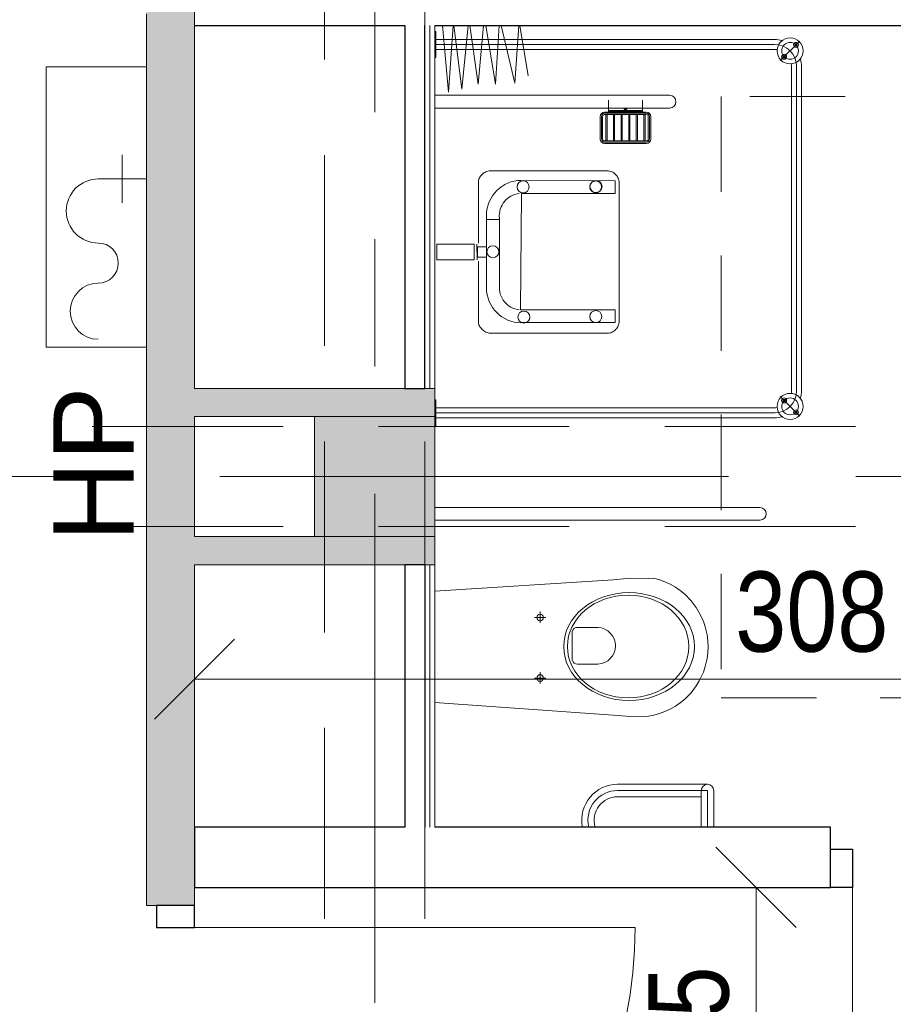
# Model space of a CAD drawing. Header units: centimetres. Extents: x -1631 to 1829, y -257 to 3158.
# Tile 73 of 128: x 499 to 717, y 757 to 1002. Entities that reach past the tile are written whole.
import ezdxf

# ---------------------------------------------------------------- set-up
doc = ezdxf.new("R2010")
doc.units = ezdxf.units.CM
for name, pattern in [('Oś', [222.25, 127, -31.75, 31.75, -31.75]), ('Ponad', [39.688, 23.813, -15.875]), ('Ukryte', [71.438, 47.625, -23.813])]:
    doc.linetypes.add(name, pattern=pattern)
for name, color, linetype, lineweight in [('A-ANNO-DIMS', 211, 'Continuous', 13), ('A-ANNO-DIMS-100', 211, 'Continuous', 13), ('A-DETL-GENF', 92, 'Continuous', 9), ('A-DETL-HDLN', 90, 'Ukryte', 9), ('A-DETL-MEDM', 33, 'Continuous', 13), ('A-DOOR', 31, 'Continuous', 13), ('A-FLOR-OVHD', 1, 'Ponad', 9), ('A-WALL', 113, 'Continuous', 13), ('A-WALL-FNSH', 113, 'Continuous', 13), ('A-WALL-PATT', 111, 'Continuous', 13), ('G-ANNO-TEXT', 231, 'Continuous', 13), ('P-SANR-FIXT', 6, 'Continuous', 9), ('S-COLS', 52, 'Continuous', 13), ('S-GRID', 1, 'Continuous', 13)]:
    doc.layers.add(name, color=color, linetype=linetype, lineweight=lineweight)
doc.styles.add('Arial Narrow_5', font='ARIALN.TTF', dxfattribs={"height": 20})
doc.styles.add('Arial_10', font='arial.ttf', dxfattribs={"height": 20})
doc.dimstyles.new('Diagonal_1_100__0__wewnętrzne_1', dxfattribs={"dimscale": 30.48, "dimtxt": 20.468619, "dimasz": 0.656168, "dimexe": 0.164042, "dimexo": 0.0625, "dimgap": 0.032808, "dimtad": 1, "dimdec": 0, "dimdsep": 46, "dimtxsty": 'Arial Narrow_5', "dimblk1": 'OBLIQUE', "dimblk2": 'OBLIQUE', "dimsah": 1, "dimcen": 0.09, "dimazin": 0, "dimtfac": 1, "dimtdec": 4, "dimtix": 1, "dimtmove": 0, "dimatfit": 3, "dimfxl": 0.164042, "dimfxlon": 1, "dimtvp": 1, "dimtolj": 1, "dimtzin": 0, "dimarcsym": 2})

# ---------------------------------------------------------------- blocks, each defined once
blk = doc.blocks.new('M_Concrete-Square-Column - 300 x 300mm-1794508-5_piętro III __10_50 m_ - stan projektowany')
at = {"layer": 'S-COLS', "lineweight": 9}
blk.add_hatch(color=254, dxfattribs=at).paths.add_polyline_path([(15, -15), (15, 15), (-15, 15), (-15, -15)], flags=0)
for p, q in [((15, 15), (-15, 15)), ((-15, 15), (-15, -15)), ((15, -15), (15, 15)), ((-15, -15), (15, -15))]:
    blk.add_line(p, q, dxfattribs=at)
blk = doc.blocks.new('DRZWI 1S - automatyczna etykieta - Drzwi 90 _łazienkowe_-2364279-5_piętro III __10_50 m_ - stan projektowany')
at = {"layer": 'A-DETL-GENF'}
for p, q in [((-50.5, 7.5), (-50.5, -2)), ((-45, 7.5), (-50.5, 7.5)), ((-45, -2), (-45, 7.5)), ((50.5, 7.5), (45, 7.5)), ((45, 7.5), (45, -2)), ((50.5, -2), (50.5, 7.5)), ((-50.5, -2), (-45, -2)), ((45, -2), (50.5, -2))]:
    blk.add_line(p, q, dxfattribs=at)
at = {"layer": 'A-DETL-MEDM', "lineweight": 25}
for p, q in [((-45, 7.5), (-50.5, 7.5)), ((-50.5, 7.5), (-50.5, -2)), ((-45, -2), (-45, 7.5)), ((45, -2), (45, 7.5)), ((45, 7.5), (50.5, 7.5)), ((50.5, 7.5), (50.5, -2)), ((-50.5, -2), (-45, -2)), ((50.5, -2), (45, -2))]:
    blk.add_line(p, q, dxfattribs=at)
at = {"layer": 'A-DOOR'}
blk.add_line((45, 7.5), (45, 97.5), dxfattribs=at)
blk.add_arc((45, 7.5), 90, 90, 180, dxfattribs=at)
blk = doc.blocks.new('miska ustępowa dla N_35_5x54 wisząca koło narożna - Type 1-2357504-5_piętro III __10_50 m_ - stan projektowany')
at = {"layer": 'P-SANR-FIXT'}
for p, q in [((-1.4, -3.75), (-4.56, -48.31)), ((29.22, -48.31), (26.4, -3.75)), ((44.09, -84.95), (44.09, -3.75)), ((47.21, -84.95), (47.21, -3.75)), ((4.69, -28.65), (4.69, -31.45)), ((19.8, -28.65), (19.8, -31.45)), ((3.32, -30.06), (6.14, -30.06)), ((18.43, -30.06), (21.25, -30.06)), ((16.4, -38.08), (9.09, -38.08)), ((8.17, -39.35), (8.17, -44.47)), ((17.32, -44.47), (17.32, -39.35)), ((-4.56, -48.31), (-4.88, -52.64)), ((29.58, -52.64), (29.22, -48.31)), ((-24.94, -49.38), (-24.94, -70.25)), ((-23.38, -49.38), (-23.38, -71.81)), ((-21.82, -49.38), (-21.82, -71.81)), ((-4.88, -52.64), (-4.82, -57.07)), ((29.53, -57.07), (29.58, -52.64)), ((-4.82, -57.07), (-4.57, -58.43)), ((-4.57, -58.43), (-4.19, -59.84)), ((29.19, -59.84), (29.57, -58.43)), ((29.57, -58.43), (29.53, -57.07)), ((-4.19, -59.84), (-3.69, -61.21)), ((-3.69, -61.21), (-3.07, -62.53)), ((28.07, -62.53), (28.69, -61.21)), ((28.69, -61.21), (29.19, -59.84)), ((-3.07, -62.53), (-2.34, -63.8)), ((-2.34, -63.8), (-1.51, -65.01)), ((26.51, -65.01), (27.34, -63.8)), ((27.34, -63.8), (28.07, -62.53)), ((-1.51, -65.01), (-0.58, -66.14)), ((-0.58, -66.14), (1.02, -67.71)), ((23.98, -67.71), (25.58, -66.14)), ((25.58, -66.14), (26.51, -65.01)), ((1.02, -67.71), (2.75, -69.02)), ((22.25, -69.02), (23.98, -67.71)), ((-32.54, -70.25), (-23.38, -70.25)), ((2.75, -69.02), (4.01, -69.78)), ((4.01, -69.78), (6.13, -70.8)), ((6.13, -70.8), (7.56, -71.26)), ((17.44, -71.26), (18.87, -70.8)), ((18.87, -70.8), (20.99, -69.78)), ((20.99, -69.78), (22.25, -69.02)), ((-23.38, -71.81), (-32.54, -71.81)), ((-23.38, -73.37), (-32.54, -73.37)), ((7.56, -71.26), (9.56, -71.73)), ((9.56, -71.73), (11.02, -71.92)), ((11.02, -71.92), (12.5, -72)), ((12.5, -72), (13.98, -71.92)), ((13.98, -71.92), (15.44, -71.73)), ((15.44, -71.73), (17.44, -71.26))]:
    blk.add_line(p, q, dxfattribs=at)
for centre in [(4.69, -30.06), (19.8, -30.06)]:
    blk.add_circle(centre, 0.825, dxfattribs=at)
for centre, radius, start, end in [((9.34, -39.23), 1.17, 102.2339, 185.8899), ((16.15, -39.23), 1.17, 354.1101, 77.7661), ((-30.79, -49.38), 8.97, 0, 99.9996), ((-30.79, -49.38), 7.41, 0, 102.1327), ((-30.79, -49.38), 5.85, 0, 105.4382), ((12.74, -44.25), 4.58, 182.8022, 357.1978), ((-23.38, -71.81), 1.56, 0, 90), ((-23.38, -71.81), 1.56, 270, 0), ((45.65, -84.95), 1.56, 180, 360)]:
    blk.add_arc(centre, radius, start, end, dxfattribs=at)
for centre, major_axis, ratio in [((12.55, -52.26), (0, 16.33), 0.823529), ((12.55, -52.01), (0, 15.16), 0.845174)]:
    blk.add_ellipse(centre, major_axis=major_axis, ratio=ratio, dxfattribs=at)
blk = doc.blocks.new('brodzik natryskowy dla N - Type 1-V8-5_piętro III __10_50 m_ - stan projektowany')
at = {"layer": 'P-SANR-FIXT'}
for p, q in [((-35.25, 90), (-40.13, 94.88)), ((47.11, 95.3), (-33.8, 95.3)), ((-33.8, 94.05), (47.11, 94.05)), ((48.56, 90), (53.43, 94.88)), ((47.11, 92.8), (-33.8, 92.8)), ((-40.55, 4.05), (-40.55, 88.55)), ((-39.3, 3.75), (-39.3, 88.55)), ((-38.05, 4.05), (-38.05, 88.55)), ((51.36, 4.05), (51.36, 88.55)), ((52.61, 3.75), (52.61, 88.75)), ((53.86, 4.05), (53.86, 88.55)), ((-26.61, 3.95), (-26.61, 62.35)), ((-23.41, 62.35), (-23.41, 3.95)), ((-22.41, 56.55), (-22.41, 46.15)), ((-22.11, 56.55), (-22.11, 46.15)), ((-21.81, 56.55), (-21.81, 46.15)), ((-15.71, 57.65), (-21.31, 57.65)), ((-15.71, 57.35), (-21.31, 57.35)), ((-15.71, 57.05), (-21.31, 57.05)), ((-15.21, 46.15), (-15.21, 56.55)), ((-14.91, 46.15), (-14.91, 56.55)), ((-14.61, 46.15), (-14.61, 56.55)), ((-22.41, 55.6), (-25.41, 55.6)), ((-22.81, 55.6), (-22.81, 47.1)), ((-22.61, 55.6), (-22.61, 47.1)), ((-21.81, 56.25), (-15.21, 56.25)), ((-21.81, 55.95), (-15.21, 55.95)), ((-21.81, 54.35), (-15.21, 54.35)), ((-21.81, 54.05), (-15.21, 54.05)), ((-21.81, 52.45), (-15.21, 52.45)), ((-21.81, 52.15), (-15.21, 52.15)), ((-21.81, 50.55), (-15.21, 50.55)), ((-21.81, 50.25), (-15.21, 50.25)), ((-6.67, 49.06), (-6.44, 49.24)), ((-6.44, 49.24), (-6.2, 49.39)), ((-6.2, 49.39), (-5.95, 49.52)), ((-5.95, 49.52), (-5.69, 49.63)), ((-5.69, 49.63), (-5.41, 49.71)), ((-5.41, 49.71), (-5.13, 49.76)), ((-5.13, 49.76), (29.82, 49.76)), ((29.82, 49.76), (30.1, 49.76)), ((30.1, 49.76), (30.38, 49.71)), ((30.38, 49.71), (30.65, 49.64)), ((30.65, 49.64), (30.92, 49.53)), ((30.92, 49.53), (31.17, 49.41)), ((31.17, 49.41), (31.41, 49.26)), ((31.41, 49.26), (31.64, 49.09)), ((-22.41, 47.1), (-25.41, 47.1)), ((-21.81, 48.65), (-15.21, 48.65)), ((-21.81, 48.35), (-15.21, 48.35)), ((-21.81, 46.75), (-15.21, 46.75)), ((-7.74, 47.12), (-7.7, 47.39)), ((-7.74, 46.84), (-7.74, 47.12)), ((-7.74, 17.3), (-7.74, 46.84)), ((-7.7, 47.39), (-7.62, 47.66)), ((-7.62, 47.66), (-7.52, 47.93)), ((-7.52, 47.93), (-7.4, 48.18)), ((-7.4, 48.18), (-7.25, 48.42)), ((-7.25, 48.42), (-7.07, 48.65)), ((-7.07, 48.65), (-6.88, 48.86)), ((-6.88, 48.86), (-6.67, 49.06)), ((-5.29, 48.78), (-5.37, 25.35)), ((-2.15, 48.78), (-5.29, 48.78)), ((-2.15, 25.38), (-2.15, 48.78)), ((26.92, 48.78), (30.07, 48.78)), ((26.92, 48.78), (26.92, 25.18)), ((30.07, 25.38), (30.07, 48.78)), ((31.64, 49.09), (31.85, 48.89)), ((31.85, 48.89), (32.05, 48.68)), ((32.05, 48.68), (32.22, 48.46)), ((32.22, 48.46), (32.38, 48.21)), ((32.38, 48.21), (32.51, 47.96)), ((32.51, 47.96), (32.61, 47.69)), ((32.61, 47.69), (32.69, 47.42)), ((32.69, 47.42), (32.74, 47.13)), ((32.74, 47.13), (32.74, 17.61)), ((-21.81, 46.45), (-15.21, 46.45)), ((-21.31, 45.65), (-15.71, 45.65)), ((-21.31, 45.35), (-15.71, 45.35)), ((-21.31, 45.05), (-15.71, 45.05)), ((-5.21, 44.19), (-5.18, 44.33)), ((-5.18, 44.33), (-5.13, 44.46)), ((-5.13, 44.46), (-5.07, 44.59)), ((-5.07, 44.59), (-4.99, 44.71)), ((-4.99, 44.71), (-4.91, 44.83)), ((-4.91, 44.83), (-4.81, 44.93)), ((-4.81, 44.93), (-4.71, 45.02)), ((-4.71, 45.02), (-4.6, 45.11)), ((-4.6, 45.11), (-4.48, 45.18)), ((-4.48, 45.18), (-4.35, 45.24)), ((-4.35, 45.24), (-4.21, 45.29)), ((-4.21, 45.29), (-4.07, 45.33)), ((-4.07, 45.33), (-3.93, 45.35)), ((-3.93, 45.35), (-3.78, 45.36)), ((-3.78, 45.36), (-3.63, 45.35)), ((-3.63, 45.35), (-3.48, 45.33)), ((-3.48, 45.33), (-3.34, 45.29)), ((-3.34, 45.29), (-3.21, 45.24)), ((-3.21, 45.24), (-3.08, 45.18)), ((-3.08, 45.18), (-2.96, 45.11)), ((-2.96, 45.11), (-2.85, 45.02)), ((-2.85, 45.02), (-2.74, 44.93)), ((-2.74, 44.93), (-2.65, 44.83)), ((-2.65, 44.83), (-2.56, 44.71)), ((-2.56, 44.71), (-2.49, 44.59)), ((-2.49, 44.59), (-2.43, 44.46)), ((-2.43, 44.46), (-2.38, 44.33)), ((-2.38, 44.33), (-2.34, 44.19)), ((-5.24, 43.9), (-5.23, 44.04)), ((-5.23, 43.75), (-5.24, 43.9)), ((-5.23, 44.04), (-5.21, 44.19)), ((-5.21, 43.6), (-5.23, 43.75)), ((-5.18, 43.46), (-5.21, 43.6)), ((-5.13, 43.33), (-5.18, 43.46)), ((-5.07, 43.2), (-5.13, 43.33)), ((-4.99, 43.08), (-5.07, 43.2)), ((-4.91, 42.96), (-4.99, 43.08)), ((-4.81, 42.86), (-4.91, 42.96)), ((-4.71, 42.77), (-4.81, 42.86)), ((-4.6, 42.68), (-4.71, 42.77)), ((-4.48, 42.61), (-4.6, 42.68)), ((-4.35, 42.55), (-4.48, 42.61)), ((-4.21, 42.5), (-4.35, 42.55)), ((-4.07, 42.46), (-4.21, 42.5)), ((-3.93, 42.44), (-4.07, 42.46)), ((-3.78, 42.43), (-3.93, 42.44)), ((-3.48, 42.46), (-3.63, 42.44)), ((-3.34, 42.5), (-3.48, 42.46)), ((-3.21, 42.55), (-3.34, 42.5)), ((-3.08, 42.61), (-3.21, 42.55)), ((-2.96, 42.68), (-3.08, 42.61)), ((-2.85, 42.77), (-2.96, 42.68)), ((-2.74, 42.86), (-2.85, 42.77)), ((-2.65, 42.96), (-2.74, 42.86)), ((-2.56, 43.08), (-2.65, 42.96)), ((-2.49, 43.2), (-2.56, 43.08)), ((-2.43, 43.33), (-2.49, 43.2)), ((-2.38, 43.46), (-2.43, 43.33)), ((-2.34, 43.6), (-2.38, 43.46)), ((-2.34, 44.19), (-2.32, 44.04)), ((-2.32, 43.75), (-2.34, 43.6)), ((-2.32, 44.04), (-2.31, 43.9)), ((-2.31, 43.9), (-2.32, 43.75)), ((-44, 24.94), (-31.46, 27.07)), ((-29.67, 23.75), (-44, 24.7)), ((-5.37, 25.35), (-5.32, 24.46)), ((26.92, 25.18), (-2.15, 25.38)), ((-2.03, 24.3), (-2.11, 24.85)), ((26.8, 24.3), (26.88, 24.85)), ((30.15, 25.35), (30.1, 24.46)), ((-44, 20.28), (-29.67, 23.75)), ((-5.32, 24.46), (-5.19, 23.6)), ((-5.19, 23.6), (-4.98, 22.76)), ((-4.98, 22.76), (-4.68, 21.97)), ((-1.89, 23.76), (-2.03, 24.3)), ((-1.71, 23.26), (-1.89, 23.76)), ((-1.47, 22.77), (-1.71, 23.26)), ((-1.19, 22.31), (-1.47, 22.77)), ((-0.87, 21.89), (-1.19, 22.31)), ((25.65, 21.89), (25.96, 22.31)), ((25.96, 22.31), (26.24, 22.77)), ((26.24, 22.77), (26.48, 23.26)), ((26.48, 23.26), (26.66, 23.76)), ((26.66, 23.76), (26.8, 24.3)), ((29.75, 22.76), (29.46, 21.97)), ((29.97, 23.6), (29.75, 22.76)), ((30.1, 24.46), (29.97, 23.6)), ((-29.41, 18.89), (-44, 19.82)), ((-4.68, 21.97), (-4.32, 21.2)), ((-4.32, 21.2), (-3.88, 20.49)), ((-3.88, 20.49), (-3.38, 19.82)), ((-3.38, 19.82), (-2.82, 19.2)), ((-0.51, 21.49), (-0.87, 21.89)), ((-0.12, 21.13), (-0.51, 21.49)), ((0.31, 20.81), (-0.12, 21.13)), ((0.76, 20.54), (0.31, 20.81)), ((1.25, 20.3), (0.76, 20.54)), ((1.76, 20.11), (1.25, 20.3)), ((2.29, 19.98), (1.76, 20.11)), ((2.84, 19.89), (2.29, 19.98)), ((3.4, 19.86), (2.84, 19.89)), ((4.41, 19.87), (3.4, 19.86)), ((3.78, 19.87), (21.37, 19.87)), ((4.41, 16.64), (4.41, 19.87)), ((21.37, 19.87), (21.94, 19.89)), ((21.94, 19.89), (22.49, 19.98)), ((22.49, 19.98), (23.02, 20.11)), ((23.02, 20.11), (23.53, 20.3)), ((23.53, 20.3), (24.01, 20.54)), ((24.01, 20.54), (24.47, 20.81)), ((24.47, 20.81), (24.89, 21.13)), ((24.89, 21.13), (25.29, 21.49)), ((25.29, 21.49), (25.65, 21.89)), ((28.16, 19.82), (27.59, 19.2)), ((28.66, 20.49), (28.16, 19.82)), ((29.09, 21.2), (28.66, 20.49)), ((29.46, 21.97), (29.09, 21.2)), ((-44, 16.46), (-29.41, 18.89)), ((-7.7, 17.03), (-7.74, 17.3)), ((-2.82, 19.2), (-2.2, 18.64)), ((-2.2, 18.64), (-1.53, 18.13)), ((-1.53, 18.13), (-0.81, 17.7)), ((-0.81, 17.7), (-0.05, 17.33)), ((-0.05, 17.33), (0.75, 17.04)), ((24.83, 17.33), (24.03, 17.04)), ((25.59, 17.7), (24.83, 17.33)), ((26.31, 18.13), (25.59, 17.7)), ((26.98, 18.64), (26.31, 18.13)), ((27.59, 19.2), (26.98, 18.64)), ((32.74, 17.33), (32.68, 17.06)), ((32.74, 17.61), (32.74, 17.33)), ((-29.41, 14.55), (-44, 15.88)), ((-7.62, 16.76), (-7.7, 17.03)), ((-7.51, 16.5), (-7.62, 16.76)), ((-7.38, 16.25), (-7.51, 16.5)), ((-7.23, 16), (-7.38, 16.25)), ((-7.05, 15.77), (-7.23, 16)), ((-6.85, 15.56), (-7.05, 15.77)), ((-6.64, 15.36), (-6.85, 15.56)), ((-6.41, 15.18), (-6.64, 15.36)), ((-6.17, 15.02), (-6.41, 15.18)), ((-5.92, 14.89), (-6.17, 15.02)), ((-5.66, 14.78), (-5.92, 14.89)), ((-5.39, 14.7), (-5.66, 14.78)), ((0.75, 17.04), (1.58, 16.82)), ((1.58, 16.82), (2.44, 16.69)), ((2.44, 16.69), (4.41, 16.64)), ((22.33, 16.69), (3.78, 16.64)), ((11.19, 16.69), (13.8, 16.69)), ((11.19, 14.42), (11.19, 16.69)), ((13.8, 16.69), (13.8, 14.42)), ((23.2, 16.82), (22.33, 16.69)), ((24.03, 17.04), (23.2, 16.82)), ((30.62, 14.78), (30.14, 14.63)), ((30.87, 14.89), (30.62, 14.78)), ((31.12, 15.03), (30.87, 14.89)), ((31.36, 15.19), (31.12, 15.03)), ((31.59, 15.37), (31.36, 15.19)), ((31.81, 15.57), (31.59, 15.37)), ((32.01, 15.79), (31.81, 15.57)), ((32.19, 16.02), (32.01, 15.79)), ((32.35, 16.27), (32.19, 16.02)), ((32.49, 16.52), (32.35, 16.27)), ((32.6, 16.79), (32.49, 16.52)), ((32.68, 17.06), (32.6, 16.79)), ((-44, 12.5), (-29.41, 14.55)), ((-5.12, 14.65), (-5.39, 14.7)), ((-4.84, 14.63), (-5.12, 14.65)), ((10.32, 14.63), (-4.84, 14.63)), ((10.54, 13.54), (14.45, 13.54)), ((10.54, 4.27), (10.54, 13.54)), ((14.44, 14.29), (10.55, 14.26)), ((13.8, 14.42), (11.19, 14.42)), ((14.45, 4.27), (14.45, 13.54)), ((30.14, 14.63), (14.73, 14.63)), ((30.36, 14.7), (30.1, 14.65)), ((-28.14, 10.46), (-44, 12.07)), ((-44, 8.54), (-28.14, 10.46)), ((-27.37, 7.14), (-44, 8.35)), ((-44, 5.67), (-27.37, 7.14)), ((-42.55, 4.05), (-42.55, 3.75)), ((-36.05, 4.05), (-42.55, 4.05)), ((-36.05, 3.75), (-36.05, 4.05)), ((14.45, 4.27), (10.54, 4.27)), ((49.36, 4.05), (49.36, 3.75)), ((55.86, 4.05), (49.36, 4.05)), ((55.86, 3.75), (55.86, 4.05))]:
    blk.add_line(p, q, dxfattribs=at)
for centre, radius in [((-37.69, 92.44), 3.25), ((-39.18, 93.92), 0.62), ((-37.69, 92.44), 2.1), ((-39.18, 93.92), 0.32), ((51, 92.44), 3.25), ((51, 92.44), 2.1), ((52.48, 93.92), 0.62), ((52.48, 93.92), 0.32), ((-36.21, 90.95), 0.62), ((-36.21, 90.95), 0.32), ((49.51, 90.95), 0.62), ((49.51, 90.95), 0.32), ((-3.85, 43.99), 1.5), ((28.59, 43.93), 1.5), ((-3.77, 25.8), 1.5), ((28.71, 25.99), 1.5), ((12.42, 18.25), 1.5)]:
    blk.add_circle(centre, radius, dxfattribs=at)
for centre, radius, start, end in [((-33.8, 88.55), 5.5, 90, 180), ((-33.8, 88.55), 6.75, 90, 106.4965), ((47.11, 88.55), 6.75, 73.5035, 90), ((47.11, 88.55), 5.5, 0, 90), ((-33.8, 88.55), 4.25, 90, 98.8511), ((47.11, 88.55), 4.25, 81.1489, 90), ((-33.8, 88.55), 6.75, 163.5035, 180), ((-33.8, 88.55), 4.25, 171.1489, 180), ((47.11, 88.55), 4.25, 0, 8.8511), ((47.11, 88.55), 6.75, 0, 16.4965), ((-25.01, 62.35), 1.6, 0, 180), ((-21.31, 56.55), 1.1, 90, 180), ((-21.31, 56.55), 0.8, 90, 180), ((-21.31, 56.55), 0.5, 90, 180), ((-15.71, 56.55), 1.1, 0, 90), ((-15.71, 56.55), 0.8, 0, 90), ((-15.71, 56.55), 0.5, 0, 90), ((-21.31, 46.15), 1.1, 180, 270), ((-21.31, 46.15), 0.8, 180, 270), ((-21.31, 46.15), 0.5, 180, 270), ((-15.71, 46.15), 0.5, 270, 0), ((-15.71, 46.15), 0.8, 270, 0), ((-15.71, 46.15), 1.1, 270, 0)]:
    blk.add_arc(centre, radius, start, end, dxfattribs=at)
blk.add_ellipse((-23.14, 51.35), major_axis=(0, 0.325), ratio=0.224951, dxfattribs=at)
blk = doc.blocks.new('HYDRANT_PPOZ_SZAFKA_NASCIENNA - SUPRON 3-V11-5_piętro III __10_50 m_ - stan projektowany')
at = {"layer": 'P-SANR-FIXT'}
for p, q in [((47.5, 31), (-22.5, 31)), ((-22.5, 31), (-22.5, 6)), ((-22.5, 6), (-22.5, 31)), ((-22.5, 31), (47.5, 31)), ((47.5, 6), (47.5, 31)), ((47.5, 31), (47.5, 6)), ((19.5, 6), (19.5, 18)), ((19.5, 12), (13.5, 12)), ((19.5, 12), (25.5, 12))]:
    blk.add_line(p, q, dxfattribs=at)
for centre, radius, start, end in [((-13.5, 18), 7, 0, 180), ((11.5, 18), 8, 360, 180), ((-1.5, 18), 5, 180, 360)]:
    blk.add_arc(centre, radius, start, end, dxfattribs=at)
blk = doc.blocks.new('DRZWI 1S - automatyczna etykieta - Drzwi 110-2387946-5_piętro III __10_50 m_ - stan projektowany')
at = {"layer": 'A-DETL-GENF'}
for p, q in [((-60.5, 3.5), (-55, 3.5)), ((-60.5, -6), (-60.5, 3.5)), ((-55, 3.5), (-55, -6)), ((55, 3.5), (60.5, 3.5)), ((55, -6), (55, 3.5)), ((60.5, 3.5), (60.5, -6)), ((-55, -6), (-60.5, -6)), ((60.5, -6), (55, -6))]:
    blk.add_line(p, q, dxfattribs=at)
at = {"layer": 'A-DETL-MEDM', "lineweight": 25}
for p, q in [((-60.5, -6), (-60.5, 3.5)), ((-60.5, 3.5), (-55, 3.5)), ((-55, 3.5), (-55, -6)), ((55, 3.5), (55, -6)), ((60.5, 3.5), (55, 3.5)), ((60.5, -6), (60.5, 3.5)), ((-55, -6), (-60.5, -6)), ((55, -6), (60.5, -6))]:
    blk.add_line(p, q, dxfattribs=at)
at = {"layer": 'A-DOOR'}
blk.add_line((55, -6), (55, -116), dxfattribs=at)
blk.add_arc((55, -6), 110, 180, 270, dxfattribs=at)
blk = doc.blocks.new('DIMBLOCK152-5_piętro III __10_50 m_ - stan projektowany')
at = {"layer": 'A-ANNO-DIMS-100', "transparency": 16777216}
for p, q in [((682.57, 785.83), (672.57, 795.83)), ((677.57, 785.83), (687.57, 785.83)), ((682.57, 785.83), (677.57, 785.83)), ((682.57, 720.83), (682.57, 785.83)), ((682.57, 785.83), (692.57, 775.83)), ((682.57, 720.83), (672.57, 730.83)), ((677.57, 720.83), (687.57, 720.83)), ((682.57, 720.83), (677.57, 720.83)), ((682.57, 720.83), (692.57, 710.83))]:
    blk.add_line(p, q, dxfattribs=at)
at = {"layer": 'A-ANNO-DIMS-100', "color": 0, "transparency": 16777216, "insert": (655.72, 740.65), "char_height": 20, "width": 30.4105, "attachment_point": 1, "rotation": 90, "line_spacing_factor": 0.974696, "style": 'Arial Narrow_5'}
blk.add_mtext('65', dxfattribs=at)
blk = doc.blocks.new('_Oblique')
at = {"color": 0, "linetype": 'ByBlock', "lineweight": -2}
blk.add_line((-0.5, -0.5), (0.5, 0.5), dxfattribs=at)
blk = doc.blocks.new('DIMBLOCK203-5_piętro III __10_50 m_ - stan projektowany')
at = {"layer": 'A-ANNO-DIMS-100', "transparency": 16777216}
for p, q in [((542.38, 837.79), (552.38, 847.79)), ((850.38, 837.79), (860.38, 847.79)), ((542.38, 832.79), (542.38, 842.79)), ((850.38, 832.79), (850.38, 842.79)), ((542.38, 837.79), (532.38, 827.79)), ((850.38, 837.79), (542.38, 837.79)), ((542.38, 837.79), (542.38, 832.79)), ((850.38, 837.79), (840.38, 827.79)), ((850.38, 837.79), (850.38, 832.79))]:
    blk.add_line(p, q, dxfattribs=at)
at = {"layer": 'A-ANNO-DIMS-100', "color": 0, "transparency": 16777216, "insert": (677.37, 864.64), "char_height": 20, "width": 45.6158, "attachment_point": 1, "line_spacing_factor": 0.974696, "style": 'Arial Narrow_5'}
blk.add_mtext('308', dxfattribs=at)

msp = doc.modelspace()

# ---------------------------------------------------------------- hatches: boundary and pattern name
at = {"layer": 'A-WALL-PATT'}
h = msp.add_hatch(color=9, dxfattribs=at)
h.paths.add_polyline_path([(542.38, 132.33), (542.38, 139.33), (530.38, 139.33), (530.38, 132.33)], flags=0)
h.paths.add_polyline_path([(530.38, 250.33), (542.38, 250.33), (542.38, 515.33), (530.38, 515.33), (530.38, 419.08)], flags=0)
h.paths.add_polyline_path([(542.38, 657.83), (542.38, 660.33), (530.38, 660.33), (530.38, 657.83), (532.88, 657.83)], flags=0)
h.paths.add_polyline_path([(542.38, 781.33), (542.38, 1102.83), (530.38, 1102.83), (530.38, 781.33), (532.88, 781.33)], flags=0)
h.paths.add_polyline_path([(530.38, 1312.83), (542.38, 1312.83), (542.38, 1431.33), (530.38, 1431.33)], flags=0)
h.paths.add_polyline_path([(530.38, 1633.83), (542.38, 1633.83), (542.38, 2022.83), (530.38, 2022.83), (530.38, 1665.12)], flags=0)
h.paths.add_polyline_path([(542.38, 2173.83), (542.38, 2458.83), (530.38, 2458.83), (530.38, 2173.83)], flags=0)
h.paths.add_polyline_path([(530.38, 2593.83), (542.38, 2593.83), (542.38, 2824.33), (530.38, 2824.33), (530.38, 2634.27)], flags=0)
for points in [[(602.38, 903.33), (602.38, 910.33), (542.38, 910.33), (542.38, 903.33), (572.38, 903.33)], [(602.38, 866.33), (602.38, 873.33), (542.38, 873.33), (542.38, 866.33), (572.38, 866.33)]]:
    msp.add_hatch(color=9, dxfattribs=at).paths.add_polyline_path(points, flags=0)

# ---------------------------------------------------------------- linework, layer by layer
at = {"layer": 'A-DETL-HDLN'}
for p, q in [((574.88, 420.83), (574.88, 2793.33)), ((599.88, 420.83), (599.88, 2793.33)), ((-1197.62, 900.83), (1172.38, 900.83)), ((-1197.62, 875.83), (1172.38, 875.83))]:
    msp.add_line(p, q, dxfattribs=at)
at = {"layer": 'A-FLOR-OVHD'}
for p, q in [((823.87, 983.15), (673.87, 983.15)), ((673.87, 983.15), (673.87, 833.15)), ((673.87, 833.15), (823.87, 833.15))]:
    msp.add_line(p, q, dxfattribs=at)
at = {"layer": 'A-WALL'}
for p, q in [((542.38, 1015.83), (542.38, 1000.83)), ((601.13, 910.33), (601.13, 1000.83)), ((601.13, 866.33), (601.13, 800.83))]:
    msp.add_line(p, q, dxfattribs=at)
at = {"layer": 'A-WALL', "lineweight": 9}
for p, q in [((530.38, 1003.78), (530.38, 781.33)), ((542.38, 910.33), (542.38, 1000.83)), ((594.88, 910.33), (542.38, 910.33)), ((602.38, 903.33), (602.38, 910.33)), ((542.38, 873.33), (542.38, 903.33)), ((542.38, 903.33), (572.38, 903.33)), ((572.38, 873.33), (542.38, 873.33)), ((602.38, 866.33), (602.38, 873.33)), ((542.38, 781.33), (542.38, 866.33)), ((542.38, 866.33), (594.88, 866.33)), ((530.38, 781.33), (532.88, 781.33))]:
    msp.add_line(p, q, dxfattribs=at)
at = {"layer": 'A-WALL', "color": 7, "lineweight": 25}
for p, q in [((542.38, 1000.83), (594.88, 1000.83)), ((594.88, 1000.83), (594.88, 910.33)), ((599.88, 910.33), (599.88, 1000.83)), ((602.38, 1000.83), (850.38, 1000.83)), ((594.88, 910.33), (599.88, 910.33)), ((599.88, 866.33), (594.88, 866.33)), ((594.88, 866.33), (594.88, 800.83)), ((599.88, 866.33), (599.88, 800.83)), ((594.88, 800.83), (542.38, 800.83)), ((542.38, 800.83), (542.38, 785.83)), ((701.18, 800.83), (602.38, 800.83)), ((701.18, 795.33), (701.18, 800.83)), ((542.38, 785.83), (701.18, 785.83))]:
    msp.add_line(p, q, dxfattribs=at)
at = {"layer": 'A-WALL-FNSH', "color": 250, "lineweight": 9}
for p, q in [((602.38, 910.33), (602.38, 1000.83)), ((599.88, 910.33), (602.38, 910.33)), ((602.38, 866.33), (599.88, 866.33)), ((602.38, 800.83), (602.38, 866.33))]:
    msp.add_line(p, q, dxfattribs=at)
at = {"layer": 'S-GRID', "linetype": 'Oś'}
for p, q in [((587.38, 2884.27), (587.38, 27.13)), ((1342.46, 888.33), (-1368.76, 888.33))]:
    msp.add_line(p, q, dxfattribs=at)

# ---------------------------------------------------------------- block references
at = {"layer": 'A-DOOR'}
for name, p, rotation in [('DRZWI 1S - automatyczna etykieta - Drzwi 90 _łazienkowe_-2364279-5_piętro III __10_50 m_ - stan projektowany', (751.68, 793.33), 180), ('DRZWI 1S - automatyczna etykieta - Drzwi 110-2387946-5_piętro III __10_50 m_ - stan projektowany', (536.38, 720.83), 89.9999999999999)]:
    msp.add_blockref(name, p, dxfattribs=dict(at, rotation=rotation))
at = {"layer": 'P-SANR-FIXT'}
for name, p, rotation in [('brodzik natryskowy dla N - Type 1-V8-5_piętro III __10_50 m_ - stan projektowany', (598.63, 956.83), 270.0000000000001), ('HYDRANT_PPOZ_SZAFKA_NASCIENNA - SUPRON 3-V11-5_piętro III __10_50 m_ - stan projektowany', (536.38, 943.08), 89.9999999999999), ('miska ustępowa dla N_35_5x54 wisząca koło narożna - Type 1-2357504-5_piętro III __10_50 m_ - stan projektowany', (598.63, 833.37), 90.00000000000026)]:
    msp.add_blockref(name, p, dxfattribs=dict(at, rotation=rotation))
at = {"layer": 'S-COLS', "lineweight": 9}
msp.add_blockref('M_Concrete-Square-Column - 300 x 300mm-1794508-5_piętro III __10_50 m_ - stan projektowany', (587.38, 888.33), dxfattribs=at)

# ---------------------------------------------------------------- texts
at = {"layer": 'G-ANNO-TEXT', "color": 7, "insert": (507.19, 872.01), "char_height": 20, "width": 40.804, "attachment_point": 1, "rotation": 90, "line_spacing_factor": 0.936439, "style": 'Arial_10'}
msp.add_mtext('\\pxt6.35,12.7,19.05,25.4,31.75,38.1,44.45,50.8,57.15,63.5,69.85,76.2,82.55,88.9,95.25,101.6,107.95,114.3,120.65,127,133.35,139.7,146.05,152.4,158.75,165.1,171.45,177.8,184.15,190.5,196.85,203.2;{HP}', dxfattribs=at)

# ---------------------------------------------------------------- dimensions: what is measured, and where the dimension line sits
at = {"layer": 'A-ANNO-DIMS'}
dim = msp.add_linear_dim(base=(542.38, 837.79), p1=(850.38, 832.79), p2=(542.38, 832.79), dimstyle='Diagonal_1_100__0__wewnętrzne_1', override={"dimpost": '<>', "dimfxl": 308}, dxfattribs=at)
dim.commit()
dim.dimension.update_dxf_attribs({"geometry": 'DIMBLOCK203-5_piętro III __10_50 m_ - stan projektowany', "text_midpoint": (696.38, 849)})
dim = msp.add_linear_dim(base=(682.57, 785.83), p1=(677.57, 720.83), p2=(677.57, 785.83), angle=90, dimstyle='Diagonal_1_100__0__wewnętrzne_1', override={"dimpost": '<>', "dimfxl": 65}, dxfattribs=at)
dim.commit()
dim.dimension.update_dxf_attribs({"geometry": 'DIMBLOCK152-5_piętro III __10_50 m_ - stan projektowany', "text_midpoint": (671.36, 753.33)})

doc.saveas('drawing.dxf')
